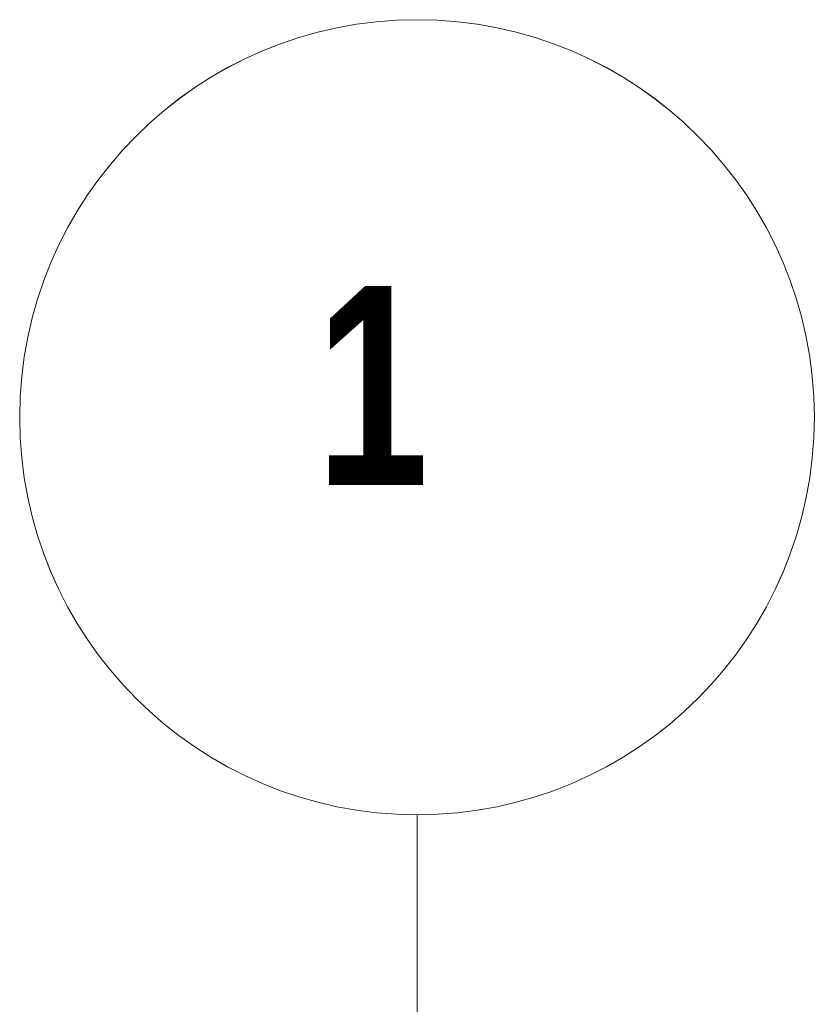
# Model space of a CAD drawing. Extents: x 229 to 926, y 37 to 878.
# Tile 158 of 194: x 372 to 392, y 797 to 822. Entities that reach past the tile are written whole.
import ezdxf
from ezdxf.lldxf.tags import DXFTag

# ---------------------------------------------------------------- set-up
doc = ezdxf.new("R2010")
doc.units = 0
doc.layers.get('0').update_dxf_attribs({"lineweight": 13})
doc.layers.add('Axen', color=7, linetype='Continuous', lineweight=25)
doc.layers.add('Axen-A03ENJ5PI0', color=7, linetype='Continuous', lineweight=25)
doc.styles.get("Standard").update_dxf_attribs({"font": 'arial.ttf'})
tags = doc.linetypes.add('ALL_S25', pattern=[0.001, 0, -0.001]).pattern_tags.tags
tags[6:7] = [DXFTag(74, 4), DXFTag(75, 0), DXFTag(340, '0'), DXFTag(46, 1.0), DXFTag(50, 0.0), DXFTag(44, 0.0), DXFTag(45, 0.0)]
tags[4:5] = [DXFTag(74, 4), DXFTag(75, 0), DXFTag(340, '0'), DXFTag(46, 1.0), DXFTag(50, 0.0), DXFTag(44, 0.0), DXFTag(45, 0.0)]
tags = doc.linetypes.add('ALL_S25-A03ENJ5XI0', pattern=[0.001, 0, -0.001]).pattern_tags.tags
tags[6:7] = [DXFTag(74, 4), DXFTag(75, 0), DXFTag(340, '0'), DXFTag(46, 1.0), DXFTag(50, 0.0), DXFTag(44, 0.0), DXFTag(45, 0.0)]
tags[4:5] = [DXFTag(74, 4), DXFTag(75, 0), DXFTag(340, '0'), DXFTag(46, 1.0), DXFTag(50, 0.0), DXFTag(44, 0.0), DXFTag(45, 0.0)]

# ---------------------------------------------------------------- blocks, each defined once
blk = doc.blocks.new('Referenz-A03ENJ5LI0', base_point=(255.728, 65.704))
at = {"layer": 'Axen', "color": 0, "linetype": 'ALL_S25', "lineweight": -2, "ltscale": 0.13}
blk.add_line((381.634, 66.032), (381.634, 801.546), dxfattribs=at)
at = {"layer": 'Axen', "color": 0, "lineweight": -2}
blk.add_circle((381.634, 811.546), 10, dxfattribs=at)
at = {"layer": 'Axen', "color": 0, "lineweight": -2, "insert": (379.096, 814.843), "char_height": 5, "attachment_point": 1, "rotation": 0}
blk.add_mtext('{\\W0.89;\\fArial Narrow|b1|i0;1}', dxfattribs=at)
blk = doc.blocks.new('Referenz-A03ENJ62I0', base_point=(255.728, 65.706))
at = {"layer": 'Axen-A03ENJ5PI0', "color": 0, "linetype": 'ALL_S25-A03ENJ5XI0', "lineweight": -2, "ltscale": 0.13}
blk.add_line((381.634, 66.032), (381.634, 801.545), dxfattribs=at)
at = {"layer": 'Axen-A03ENJ5PI0', "color": 0, "lineweight": -2}
blk.add_circle((381.634, 811.545), 10, dxfattribs=at)
at = {"layer": 'Axen-A03ENJ5PI0', "color": 0, "lineweight": -2, "insert": (379.096, 814.842), "char_height": 4.99999, "attachment_point": 1, "rotation": 0}
blk.add_mtext('{\\W0.89;\\fArial Narrow|b1|i0;1}', dxfattribs=at)

msp = doc.modelspace()

# ---------------------------------------------------------------- block references
at = {"color": 251, "lineweight": 13, "ltscale": 0.13, "true_color": 0x606060}
for name, p in [('Referenz-A03ENJ5LI0', (255.728, 65.704)), ('Referenz-A03ENJ62I0', (255.728, 65.706))]:
    msp.add_blockref(name, p, dxfattribs=at)

doc.saveas('drawing.dxf')
